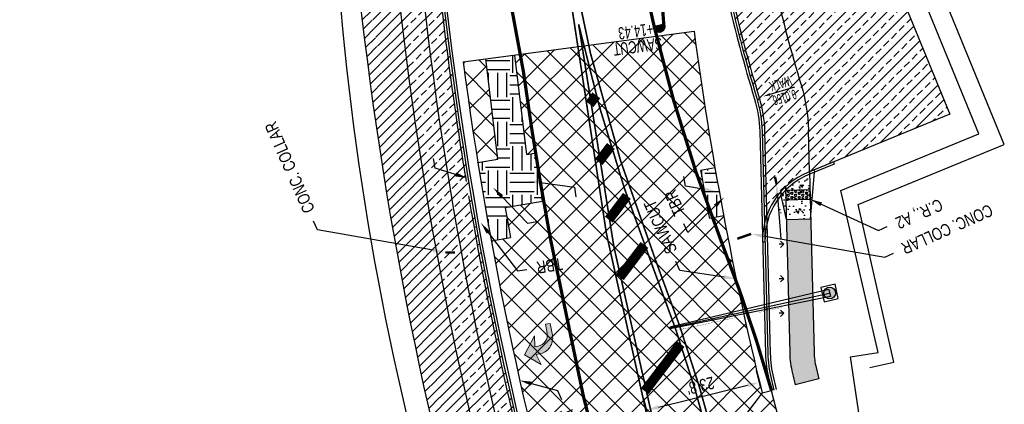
# Model space of a CAD drawing. Header units: feet. Extents: x 161194 to 165526, y 286511 to 289383.
# Tile 15 of 34: x 161655 to 161857, y 288722 to 288801. Entities that reach past the tile are written whole.
import ezdxf
from ezdxf import colors
from ezdxf.entities.mleader import LeaderData, LeaderLine
from ezdxf.math import Vec2, Vec3

# ---------------------------------------------------------------- set-up
doc = ezdxf.new("R2010")
doc.units = ezdxf.units.FT
doc.header["$MEASUREMENT"] = 0
doc.linetypes.add('constlimit', pattern=[0])
doc.linetypes.add('dotted3_WD4', pattern=[12, 3, -9])
doc.layers.add('DR_P_Storm_Sewer', color=1, linetype='Continuous', true_color=0xff0000)
for name, color, linetype in [('DR_P_Text', 1, 'Continuous'), ('DR_P_Underdrain', 1, 'Continuous'), ('PM_P_Cells', 7, 'Continuous'), ('PM_P_Edge_Line', 7, 'Continuous'), ('PM_X_Cells', 251, 'Continuous'), ('PV_P_Curb', 6, 'Continuous'), ('PV_P_Drive', 1, 'Continuous'), ('PV_P_EOP', 7, 'Continuous'), ('PV_P_Walk', 4, 'Continuous'), ('RD_P_Text', 1, 'Continuous'), ('RW_P_Const_Limits', 30, 'constlimit'), ('RW_P_Esmt_TMP', 8, 'esmtmppr'), ('SC_Shading1', 247, 'Continuous'), ('SC_Shading1_Resurfacing', 247, 'Continuous'), ('SC_Shading2', 255, 'Continuous'), ('SG_P_Foundation', 61, 'Continuous'), ('SG_P_Mast_Arm', 4, 'Continuous'), ('SN_P_Signs', 1, 'Continuous')]:
    doc.layers.add(name, color=color, linetype=linetype)
doc.styles.add('Slanted', font='font31.shx', dxfattribs={"height": 0.1})
doc.styles.add('Slanted-Normal', font='font31.shx', dxfattribs={"height": 0.1})
doc.styles.get("Standard").update_dxf_attribs({"font": 'font31.shx'})
doc.linetypes.add('esmtmppr', pattern='A,1.95,-0.05,["TMP",Slanted,S=1,R=0,X=0,Y=-0.06],-0.35,1.95', length=4.3)
doc.dimstyles.new('COEC', dxfattribs={"dimscale": 13.9, "dimtxt": 0.18, "dimasz": 0.18, "dimexe": 0.18, "dimexo": 0.0625, "dimgap": 0.09, "dimtad": 1, "dimzin": 0, "dimdsep": 46, "dimtxsty": 'Standard', "dimcen": 0.09, "dimclrd": 256, "dimclre": 256, "dimclrt": 256, "dimaunit": 1, "dimadec": 4, "dimazin": 0, "dimtfac": 1, "dimtofl": 0, "dimtmove": 0, "dimatfit": 3, "dimfxl": 1, "dimtolj": 1, "dimtzin": 0, "dimlwd": -1, "dimlwe": -1, "dimarcsym": 0})

# ---------------------------------------------------------------- blocks, each defined once
blk = doc.blocks.new('PMRT')
at = {"layer": 'PM_X_Cells', "color": 7, "linetype": 'Continuous', "lineweight": 0, "flags": 128}
blk.add_lwpolyline([(-5.52, 3.33, -0.418865), (-2.24, 0), (-2.24, 0), (-2.24, -0.67), (0, 0), (-2.56, -3), (-6.08, -0.33), (-3.84, -0.67), (-3.84, 0.04, 0.414214), (-6.14, 2.33), (-8, 2.33), (-8, 3.33), (-5.52, 3.33)], format="xyb", close=True, dxfattribs=at)
blk = doc.blocks.new('*D1289')
at = {"layer": 'Defpoints', "color": 0, "transparency": 16777216}
for p in [(161806.86, 288726.55), (161807.39, 288724.41), (161784.24, 288718.73)]:
    blk.add_point(p, dxfattribs=at)
at = {"layer": 'DR_P_Text', "transparency": 16777216}
for p, q in [((161807.15, 288725.38), (161806.26, 288728.98)), ((161786.14, 288721.47), (161804.43, 288725.96)), ((161784, 288719.7), (161783.12, 288723.31))]:
    blk.add_line(p, q, dxfattribs=at)
for points in [[(161804.33, 288726.36), (161804.53, 288725.55), (161806.86, 288726.55)], [(161786.04, 288721.88), (161786.24, 288721.07), (161783.71, 288720.88)]]:
    blk.add_solid(points, dxfattribs=at)
at = {"layer": 'DR_P_Text', "transparency": 16777216, "insert": (161794.75, 288725.9), "char_height": 2.5, "attachment_point": 5, "rotation": 193.7738}
blk.add_mtext("\\A1;{\\W0.8;23.8'}", dxfattribs=at)

msp = doc.modelspace()

# ---------------------------------------------------------------- hatches: boundary and pattern name
at = {"layer": 'PM_P_Cells'}
h = msp.add_hatch(color=256, dxfattribs=at)
h.dxf.hatch_style = 1
h.paths.add_polyline_path([(161762.056, 288730.186), (161761.002, 288732.272), (161761.659, 288732.39), (161761.659, 288732.391, 0.4188654), (161764.358, 288736.211), (161763.918, 288738.65), (161762.934, 288738.473), (161763.264, 288736.639, -0.4142136), (161761.411, 288733.972), (161760.719, 288733.847), (161760.65, 288736.111), (161758.649, 288732.174)])
at = {"layer": 'PM_P_Edge_Line'}
h = msp.add_hatch(color=256, dxfattribs=at)
h.dxf.hatch_style = 1
edge = h.paths.add_edge_path()
edge.add_line((161787.231, 288799.786), (161785.286, 288799.321))
edge.add_arc((161786.259, 288799.554), 1, 193.45401, 373.45401)
at = {"layer": 'SC_Shading1'}
h = msp.add_hatch(dxfattribs=at)
h.set_pattern_fill('ANSI33', color=256, scale=12)
edge = h.paths.add_edge_path()
edge.add_line((161805.268, 288843.394), (161817.959, 288849.744))
edge.add_line((161817.959, 288849.744), (161823.786, 288835.536))
edge.add_line((161823.786, 288835.536), (161845.919, 288781.566))
edge.add_line((161845.919, 288781.566), (161831.578, 288775.685))
edge.add_line((161831.578, 288775.685), (161816.783, 288769.618))
edge.add_arc((161822.475, 288755.74), 15, 112.29844, 166.63478)
edge.add_line((161807.881, 288759.207), (161807.398, 288778.051))
edge.add_arc((161781.906, 288777.397), 25.5, 1.46989, 16.86649)
edge.add_arc((162112.065, 288877.496), 319.5, 189.02353, 196.86649, ccw=False)
edge.add_arc((161597.513, 288795.783), 201.5, 9.02353, 14.67928)
edge.add_arc((161800.793, 288852.337), 10, 213.31298, 296.58424)
h = msp.add_hatch(dxfattribs=at)
h.set_pattern_fill('ANSI33', color=256, scale=12)
edge = h.paths.add_edge_path()
edge.add_line((161735.663, 288827.946), (161739.255, 288833.259))
edge.add_arc((162479.841, 288889.253), 742.7, 184.323835, 195.791262)
edge.add_line((161765.171, 288687.14), (161759.971, 288690.893))
edge.add_line((161759.971, 288690.893), (161755.15, 288689.565))
edge.add_arc((162479.841, 288889.253), 751.7, 184.709565, 195.405533, ccw=False)
edge.add_line((161730.679, 288827.535), (161735.663, 288827.946))
h = msp.add_hatch(dxfattribs=at)
h.set_pattern_fill('ANSI31', color=256, scale=12)
edge = h.paths.add_edge_path()
edge.add_arc((162479.841, 288889.253), 759.7, 184.597465, 184.709565, ccw=False)
edge.add_line((161722.586, 288828.36), (161724.069, 288826.991))
edge.add_line((161724.069, 288826.991), (161730.679, 288827.535))
edge.add_arc((162479.841, 288889.253), 751.7, 184.709565, 195.405533)
edge.add_line((161755.15, 288689.565), (161747.94, 288685.625))
edge.add_arc((162479.841, 288889.253), 759.7, 184.709565, 195.547528, ccw=False)
h = msp.add_hatch(dxfattribs=at)
h.set_pattern_fill('EARTH', color=256, scale=20, angle=90)
edge = h.paths.add_edge_path()
edge.add_line((161749.041, 288771.664), (161753.177, 288772.33))
edge.add_line((161753.177, 288772.33), (161750.668, 288792.89))
edge.add_line((161750.668, 288792.89), (161756.617, 288793.676))
edge.add_line((161756.617, 288793.676), (161759.105, 288773.284))
edge.add_line((161759.105, 288773.284), (161761.081, 288773.602))
edge.add_line((161761.081, 288773.602), (161762.293, 288763.668))
edge.add_line((161762.293, 288763.668), (161754.665, 288762.333))
edge.add_arc((162479.841, 288889.253), 736.2, 189.927357, 190.405261)
edge.add_line((161755.748, 288756.289), (161751.814, 288755.566))
edge.add_arc((162479.841, 288889.253), 740.2, 189.140795, 190.405261, ccw=False)
h = msp.add_hatch(dxfattribs=at)
h.set_pattern_fill('EARTH', color=256, scale=20, angle=90)
edge = h.paths.add_edge_path()
edge.add_arc((162479.841, 288889.253), 695.367, 189.875276, 190.699248, ccw=False)
edge.add_line((161794.778, 288769.995), (161797.73, 288770.531))
edge.add_arc((162479.841, 288889.253), 692.367, 189.873491, 190.701033)
edge.add_line((161799.515, 288760.692), (161796.564, 288760.156))
h = msp.add_hatch(dxfattribs=at)
h.set_pattern_fill('AR-CONC', color=256, scale=0.5, angle=90)
h.set_pattern_definition([(140, (350.765, -146.209), (0.313760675, 3.586300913), [0.375, -4.125]), (85, (350.765, -146.209), (-3.76096067, -0.69375667), [0.3, -3.3]), (190.4514445, (350.791, -145.91), (-3.447199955, 2.892544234), [0.31870096, -3.50571056]), (136.1842, (349.765, -146.209), (0.827596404, 5.336206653), [0.5625, -6.1875]), (186.6356355, (349.834, -145.7643), (-4.870593, 4.67330973), [0.47805171, -5.2585688]), (81.184164, (349.765, -146.209), (-4.870593, 4.673309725), [0.45, -4.950000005]), (111, (350.015, -145.709), (2.013094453, 2.98453526), [0.375, -4.125]), (56, (350.015, -145.709), (-3.625750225, 1.21657666), [0.3, -3.3]), (161.4514447, (350.1827, -145.4603), (-1.612655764, 4.201111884), [0.31870095, -3.50571056]), (127.5, (350.7649, -146.209), (-1.664469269, 0.0607992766), [0, -3.26, 0, -3.35, 0, -3.3125]), (97.5, (350.765, -146.209), (-1.972058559, 1.315347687), [0, -1.91, 0, -3.185, 0, -1.2625]), (57.5, (350.7649, -147.324), (0.1127743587, 2.669112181), [0, -1.25, 0, -3.9, 0, -5.175]), (47.5, (350.765, -147.824), (-0.500524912, 2.915930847), [0, -1.625, 0, -2.59, 0, -3.675])])
edge = h.paths.add_edge_path()
edge.add_line((161818.117, 288769.624), (161817.361, 288760.11))
edge.add_line((161817.361, 288760.11), (161812.363, 288759.982))
edge.add_line((161812.363, 288759.982), (161811.236, 288764.901))
edge.add_arc((161822.475, 288755.74), 14.5, 112.29844, 140.81264, ccw=False)
edge.add_line((161816.973, 288769.155), (161818.117, 288769.624))
h = msp.add_hatch(dxfattribs=at)
h.set_pattern_fill('HEX', color=256, scale=2)
h.set_pattern_definition([(0, (5.40714, 2.80955), (0, 0.4330127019), [0.25, -0.5]), (120, (5.40714, 2.80955), (-0.375, -0.21650635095), [0.25, -0.5]), (60, (5.65714, 2.80955), (-0.375, 0.21650635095), [0.25, -0.5])])
h.paths.add_polyline_path([(161812.209, 288765.98), (161817.207, 288766.108), (161817.259, 288764.108), (161812.26, 288763.98)])
h = msp.add_hatch(dxfattribs=at)
h.set_pattern_fill('GRASS', color=256, scale=5, angle=90)
h.set_pattern_definition([(180, (513.7197, -119.4646), (-3.535533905, -3.535533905), [0.9375, -6.133567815]), (135, (513.7197, -119.4646), (-3.535533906, -3.535533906), [0.9375, -4.0625]), (225, (513.7197, -119.4646), (3.535533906, -3.535533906), [0.9375, -4.0625])])
edge = h.paths.add_edge_path()
edge.add_line((161808.081, 288753.397), (161807.98, 288755.368))
edge.add_arc((161822.475, 288755.74), 14.5, 144.72891, 181.46989, ccw=False)
edge.add_line((161810.637, 288764.113), (161810.685, 288764.118))
edge.add_line((161810.685, 288764.118), (161812.442, 288756.093))
edge.add_line((161812.442, 288756.093), (161812.473, 288755.673))
edge.add_line((161812.473, 288755.673), (161813.066, 288732.582))
edge.add_line((161813.066, 288732.582), (161812.83, 288732.236))
edge.add_line((161812.83, 288732.236), (161808.081, 288753.397))
at = {"layer": 'SC_Shading1_Resurfacing'}
h = msp.add_hatch(dxfattribs=at)
h.set_pattern_fill('ANSI37', color=256, scale=30)
edge = h.paths.add_edge_path()
edge.add_line((161799.515, 288760.692), (161796.564, 288760.156))
edge.add_arc((162479.841, 288889.253), 695.367, 189.875276, 190.699248, ccw=False)
edge.add_line((161794.778, 288769.995), (161797.73, 288770.531))
edge.add_arc((162479.841, 288889.253), 692.367, 187.528284, 189.873491, ccw=False)
edge.add_line((161793.443, 288798.543), (161756.617, 288793.676))
edge.add_line((161756.617, 288793.676), (161759.105, 288773.284))
edge.add_line((161759.105, 288773.284), (161761.081, 288773.602))
edge.add_line((161761.081, 288773.602), (161762.293, 288763.668))
edge.add_line((161762.293, 288763.668), (161754.665, 288762.333))
edge.add_arc((162479.841, 288889.253), 736.2, 189.927357, 190.405261)
edge.add_line((161755.748, 288756.289), (161751.814, 288755.566))
edge.add_arc((162479.841, 288889.253), 740.2, 190.405261, 196.68363)
edge.add_line((161770.801, 288676.752), (161768.966, 288676.201))
edge.add_line((161768.966, 288676.201), (161771.043, 288669.138))
edge.add_line((161771.043, 288669.138), (161775.804, 288654.208))
edge.add_line((161775.804, 288654.208), (161824.174, 288670.356))
edge.add_line((161824.174, 288670.356), (161827.772, 288673.829))
edge.add_line((161827.772, 288673.829), (161826.325, 288675.402))
edge.add_arc((161852.086, 288697.962), 34.243, 215.64882, 221.20921, ccw=False)
edge.add_arc((161842.963, 288691.066), 22.813, 202.00415, 214.92937, ccw=False)
edge.add_arc((161896.589, 288713.835), 81.069, 199.52563, 202.7236, ccw=False)
edge.add_arc((161852.966, 288698.365), 34.784, 196.27749, 199.52563, ccw=False)
edge.add_line((161819.576, 288688.615), (161818.837, 288691.148))
edge.add_line((161818.837, 288691.148), (161810.974, 288718.307))
edge.add_line((161810.974, 288718.307), (161809.299, 288724.877))
edge.add_line((161809.299, 288724.877), (161807.385, 288724.408))
edge.add_arc((162479.841, 288889.253), 692.367, 190.701033, 193.77382, ccw=False)
h = msp.add_hatch(dxfattribs=at)
h.set_pattern_fill('ANSI37', color=256, scale=30)
h.paths.add_polyline_path([(161750.668, 288792.89), (161746.022, 288792.276, 0.007036), (161749.041, 288771.664), (161753.177, 288772.33)])
at = {"layer": 'SC_Shading2'}
h = msp.add_hatch(color=256, dxfattribs=at)
h.dxf.hatch_style = 1
edge = h.paths.add_edge_path()
edge.add_arc((161833.059, 288733.095), 20, 181.46989, 193.5737, ccw=False)
edge.add_line((161813.066, 288732.582), (161812.363, 288759.982))
edge.add_line((161812.363, 288759.982), (161817.361, 288760.11))
edge.add_line((161817.361, 288760.11), (161818.064, 288732.71))
edge.add_arc((161833.059, 288733.095), 15, 181.46989, 193.5737)
edge.add_line((161818.478, 288729.574), (161819.04, 288727.265))
edge.add_line((161819.04, 288727.265), (161814.184, 288726.075))
edge.add_line((161814.184, 288726.075), (161813.618, 288728.401))
at = {"layer": 'SG_P_Foundation'}
h = msp.add_hatch(color=256, dxfattribs=at)
h.dxf.hatch_style = 1
edge = h.paths.add_edge_path()
edge.add_arc((161821.254, 288744.871), 1.2, 12.43103, 372.43103)

# ---------------------------------------------------------------- linework, layer by layer
at = {"layer": 'DR_P_Storm_Sewer', "const_width": 0.5, "flags": 128}
for points in [[(161810.357, 288767.215), (161810.055, 288768.684)], [(161802.303, 288756.003), (161805.134, 288756.995)], [(161744.362, 288753.164), (161742.363, 288753.205)]]:
    msp.add_lwpolyline(points, dxfattribs=at)
at = {"layer": 'DR_P_Text', "linetype": 'ByBlock', "lineweight": -2}
for points in [[(161809.043, 288785.625), (161814.102, 288787.159)], [(161810.55, 288764.722), (161811.23, 288755.937)]]:
    msp.add_lwpolyline(points, dxfattribs=at)
at = {"layer": 'DR_P_Text'}
for points in [[(161809.115, 288785.385), (161807.607, 288785.189), (161808.97, 288785.864)], [(161810.135, 288764.69), (161810.357, 288767.215), (161810.966, 288764.754)]]:
    msp.add_solid(points, dxfattribs=at)
at = {"layer": 'DR_P_Underdrain', "linetype": 'Continuous', "flags": 128}
msp.add_lwpolyline([(161791.311, 288852.759, -0.0321244), (161797.013, 288827.464, 0.0342347), (161806.788, 288784.941, -0.0672816), (161807.897, 288778.064), (161809.067, 288732.479, 0.052862), (161809.73, 288727.462, 0.0008732), (161810.299, 288725.122)], format="xyb", dxfattribs=at)
at = {"layer": 'DR_P_Underdrain', "flags": 128}
for points in [[(161740.659, 288812.078, 0.009556), (161744.148, 288783.887, 0.0095053)], [(161744.148, 288783.887, 0.0054984), (161746.644, 288767.734, 0.0054984)], [(161747.14, 288764.775, 0.030735), (161767.927, 288675.89)]]:
    msp.add_lwpolyline(points, format="xyb", dxfattribs=at)
at = {"layer": 'PM_P_Edge_Line', "flags": 128}
for points, const_width in [([(161787.231, 288799.786), (161786.824, 288804.94, 0.0219876), (161784.671, 288822.389, -0.002317), (161784.174, 288825.425, 0.0805159), (161765.255, 288882.868, 0.0497848), (161741.365, 288919.463)], 0.666), ([(161763.93, 288756.041, 0.0341711), (161788.746, 288659.771, 0.0268101)], 0.667)]:
    msp.add_lwpolyline(points, format="xyb", dxfattribs=dict(at, const_width=const_width))
at = {"layer": 'PM_P_Edge_Line', "linetype": 'Continuous', "const_width": 0.667, "flags": 128}
msp.add_lwpolyline([(161738.249, 288916.954, -0.0497848), (161761.704, 288881.025, -0.0805159), (161780.224, 288824.798, 0.019334), (161785.286, 288799.321)], format="xyb", dxfattribs=at)
at = {"layer": 'PM_P_Edge_Line', "linetype": 'dotted3_WD4', "ltscale": 0.01, "flags": 128}
for points, const_width in [([(161737.517, 288854.795), (161744.909, 288837.96, -0.0694099), (161758.424, 288790.096, 0.0118451), (161763.93, 288756.041)], 0.666), ([(161785.286, 288799.321, 0.034316), (161799.05, 288755.359, -0.0233856), (161809.328, 288724.884)], 0.667)]:
    msp.add_lwpolyline(points, format="xyb", dxfattribs=dict(at, const_width=const_width))
at = {"layer": 'PM_P_Edge_Line', "color": 2, "linetype": 'Continuous', "const_width": 0.333, "flags": 128}
for points in [[(161767.428, 288816.463, 0.0492268), (161786.008, 288750.27, -0.029748), (161798.071, 288712.938, 0.0034932), (161800.601, 288703.429, -0.0806606), (161804.504, 288666.772), (161804.437, 288665.552)], [(161769.73, 288799.987, 0.0373593), (161785.076, 288749.906, -0.029748), (161797.103, 288712.687, 0.0034932), (161799.637, 288703.165, -0.0806606), (161803.506, 288666.827), (161803.428, 288665.418)]]:
    msp.add_lwpolyline(points, format="xyb", dxfattribs=at)
at = {"layer": 'PM_P_Edge_Line', "color": 2, "const_width": 0.333, "flags": 128}
for points in [[(161768.115, 288804.962, 0.0507229), (161799.66, 288663.395, 0.0433524)], [(161769.73, 288799.987, 0.0484549), (161800.186, 288664.988)]]:
    msp.add_lwpolyline(points, format="xyb", dxfattribs=at)
at = {"layer": 'PM_P_Edge_Line', "const_width": 0.666, "flags": 128}
msp.add_lwpolyline([(161787.231, 288799.786), (161785.286, 288799.321, 1)], format="xyb", close=True, dxfattribs=at)
at = {"layer": 'PM_P_Edge_Line', "color": 2, "const_width": 2, "flags": 128}
for points in [[(161773.36, 288785.411), (161771.983, 288783.601)], [(161776.355, 288775.03), (161773.854, 288771.745)], [(161779.647, 288764.806), (161775.925, 288759.916)], [(161783.234, 288754.733), (161778.196, 288748.114)], [(161790.673, 288734.431), (161783.304, 288724.749)]]:
    msp.add_lwpolyline(points, dxfattribs=at)
at = {"layer": 'PV_P_Curb', "flags": 128}
for points in [[(161796.442, 289073.837), (161796.415, 289073.095, -0.0992205), (161794.547, 289065.257), (161761.291, 288993.066, 0.1641951), (161754.546, 288929.791, 0.0952833), (161761.986, 288912.638, -0.0301116), (161776.349, 288888.628, -0.0805159), (161796.519, 288827.386, 0.0342347), (161806.309, 288784.796, -0.0672816), (161807.398, 288778.051), (161808.567, 288732.466, 0.052862), (161809.244, 288727.344, 0.0008732), (161809.813, 288725.003)], [(161738.034, 288844.339, -0.0227303), (161739.099, 288835.36, 0.0546934), (161768.406, 288676.034, 0.0546934)]]:
    msp.add_lwpolyline(points, format="xyb", dxfattribs=at)
msp.add_lwpolyline([(161809.813, 288725.003), (161809.328, 288724.884)], dxfattribs=at)
at = {"layer": 'PV_P_Drive', "elevation": 959.516, "flags": 128}
msp.add_lwpolyline([(161817.769, 288850.208), (161845.919, 288781.566)], dxfattribs=at)
at = {"layer": 'PV_P_Drive', "linetype": 'Continuous', "flags": 128}
msp.add_lwpolyline([(161803.244, 288842.642, -0.0166158), (161805.902, 288828.876, 0.0342347), (161815.4, 288787.552, -0.0672816), (161816.895, 288778.295)], format="xyb", dxfattribs=at)
at = {"layer": 'PV_P_Drive', "flags": 128}
for points in [[(161722.586, 288828.36, 0.0478151), (161747.94, 288685.625)], [(161730.679, 288827.535, 0.0467039), (161755.15, 288689.565)], [(161735.663, 288827.946, 0.0467039), (161759.971, 288690.893)], [(161822.214, 288771.305), (161816.973, 288769.155, 0.3113287), (161807.98, 288755.368)]]:
    msp.add_lwpolyline(points, format="xyb", dxfattribs=at)
for points in [[(161845.919, 288781.566), (161816.783, 288769.618)], [(161817.114, 288769.753), (161816.895, 288778.295)], [(161822.024, 288771.767), (161822.214, 288771.305)], [(161807.48, 288755.355), (161807.98, 288755.368)]]:
    msp.add_lwpolyline(points, dxfattribs=at)
at = {"layer": 'PV_P_Drive'}
msp.add_arc((161822.475, 288755.74), 15, 112.29844, 181.46989, dxfattribs=at)
at = {"layer": 'PV_P_EOP', "linetype": 'Continuous', "flags": 128}
msp.add_lwpolyline([(161761.573, 288912.356, -0.0301116), (161775.905, 288888.397, -0.0805159), (161796.026, 288827.308, 0.0342347), (161805.831, 288784.651)], format="xyb", dxfattribs=at)
at = {"layer": 'PV_P_EOP', "flags": 128}
for points in [[(161738.528, 288844.42, -0.0227303), (161739.598, 288835.396, 0.0546934), (161768.885, 288676.178, 0.0546934)], [(161793.443, 288798.543, 0.027258), (161807.385, 288724.408)], [(161746.022, 288792.276, 0.039969), (161770.801, 288676.752)], [(161805.831, 288784.651, -0.0672816), (161806.898, 288778.039), (161808.068, 288732.453, 0.052862), (161808.758, 288727.227, 0.0008732), (161809.328, 288724.884)], [(161794.778, 288769.995, 0.0035953), (161796.564, 288760.156)], [(161754.665, 288762.333, 0.0020853), (161755.748, 288756.289)]]:
    msp.add_lwpolyline(points, format="xyb", dxfattribs=at)
for points in [[(161746.022, 288792.276), (161793.443, 288798.543)], [(161753.177, 288772.33), (161750.668, 288792.89)], [(161759.105, 288773.284), (161756.617, 288793.676)], [(161759.105, 288773.284), (161761.081, 288773.602)], [(161762.293, 288763.668), (161761.081, 288773.602)], [(161749.041, 288771.664), (161753.177, 288772.33)], [(161762.293, 288763.668), (161754.665, 288762.333)], [(161751.814, 288755.566), (161755.748, 288756.289)], [(161807.385, 288724.408), (161809.328, 288724.884)]]:
    msp.add_lwpolyline(points, dxfattribs=at)
at = {"layer": 'PV_P_EOP', "elevation": 958.997, "flags": 128}
for points in [[(161797.73, 288770.531), (161794.778, 288769.995)], [(161799.515, 288760.692), (161796.564, 288760.156)]]:
    msp.add_lwpolyline(points, dxfattribs=at)
at = {"layer": 'PV_P_Walk', "flags": 128}
for points in [[(161817.114, 288769.753), (161818.064, 288732.71, 0.052862), (161818.478, 288729.574, 0.00089), (161819.04, 288727.265)], [(161812.191, 288766.66), (161813.066, 288732.582, 0.052862), (161813.618, 288728.401, 0.0008899), (161814.184, 288726.075)]]:
    msp.add_lwpolyline(points, format="xyb", dxfattribs=at)
for points in [[(161817.361, 288760.11), (161818.117, 288769.624)], [(161818.104, 288770.159), (161818.117, 288769.624)], [(161811.217, 288765.652), (161811.236, 288764.901)], [(161811.236, 288764.901), (161812.363, 288759.982)], [(161812.209, 288765.98), (161817.207, 288766.108)], [(161812.26, 288763.98), (161817.259, 288764.108)], [(161812.363, 288759.982), (161817.361, 288760.11)], [(161819.04, 288727.265), (161814.184, 288726.075)]]:
    msp.add_lwpolyline(points, dxfattribs=at)
at = {"layer": 'RD_P_Text', "flags": 128}
msp.add_lwpolyline([(161807.385, 288724.408), (161803.973, 288719.878)], dxfattribs=at)
at = {"layer": 'RW_P_Const_Limits', "flags": 128}
msp.add_lwpolyline([(161416.649, 288757.625), (161417.692, 288787.613), (161438.353, 288786.894), (161438.597, 288793.824), (161446.085, 288807.541), (161447.388, 288844.569), (161585.456, 288839.788), (161585.663, 288845.777), (161587.704, 288903.75), (161669.457, 288900.872), (161669.384, 288898.815), (161688.734, 288898.137), (161685.569, 288808.248), (161720.582, 288807.015, 0.0552722), (161745.006, 288681.277), (161753.82, 288662.155), (161751.126, 288660.338), (161757.762, 288642.471), (161761.441, 288639.131), (161774.363, 288644.701), (161822.733, 288660.849), (161845.125, 288674.242), (161830.436, 288698.803), (161825.55, 288731.764), (161831.214, 288732.697), (161823.573, 288765.917), (161851.896, 288777.533), (161816.419, 288864.041), (161812.238, 288917.641), (161814.579, 288982.54), (161806.568, 288982.605), (161807.408, 289005.761), (161812.345, 289005.583), (161814.16, 289045.178), (161814.836, 289045.123), (161816.214, 289083.321), (161806.22, 289083.673), (161806.872, 289101.744), (161778.989, 289102.751), (161789.015, 289368.868), (161761.035, 289369.922), (161751.592, 289119.299), (161715.493, 289120.603), (161714.322, 289088.179), (161651.882, 289090.367), (161653.661, 289139.631), (161642.668, 289140.028), (161640.891, 289090.753), (161588.189, 289092.61), (161467.892, 289114.296), (161469.986, 289173.751), (161430.345, 289180.981), (161362.258, 289183.379), (161360.835, 289142.952), (161368.291, 289143.012), (161366.45, 289100.352), (161359.338, 289100.462), (161358.222, 289068.759), (161358.243, 289068.759), (161367.762, 289068.028), (161367.714, 289065.786), (161366.714, 289065.819), (161366.541, 289057.82), (161367.541, 289057.787), (161367.467, 289054.365), (161361.472, 289054.326), (161361.038, 289042.388), (161333.95, 289042.97), (161327.301, 289043.113), (161326.711, 289026.356), (161339.035, 289026.245), (161355.407, 289017.22), (161354.452, 288990.117), (161351.725, 288990.141), (161298.489, 288990.624), (161298.615, 289004.623), (161237.811, 289005.174), (161230.821, 289001.237), (161230.533, 288969.523), (161230.404, 288955.239), (161243.196, 288955.123, -0.2289955), (161318.87, 288917.698, 0.0951977), (161353.775, 288887.102), (161364.61, 288880.755), (161363.354, 288845.073), (161357.352, 288845.128), (161356.613, 288824.134), (161362.615, 288824.079), (161361.817, 288801.428, 0.1111316), (161356.135, 288779.767), (161355.783, 288769.773), (161360.697, 288769.6), (161360.345, 288759.606), (161416.649, 288757.624)], format="xyb", dxfattribs=at)
at = {"layer": 'RW_P_Esmt_TMP', "ltscale": 0.9, "flags": 128}
msp.add_lwpolyline([(161829.54, 288729.596), (161834.417, 288730.7), (161827.097, 288763.039), (161857.115, 288775.349), (161820.358, 288864.978), (161814.871, 288935.321), (161816.576, 288982.524), (161806.572, 288982.605)], dxfattribs=at)
at = {"layer": 'SC_Shading1_Resurfacing', "flags": 128}
msp.add_lwpolyline([(161809.289, 288724.918), (161810.974, 288718.307), (161818.837, 288691.148), (161819.576, 288688.615), (161820.182, 288686.739, 0.0139547), (161821.813, 288682.519, 0.0564568), (161824.26, 288678.004, 0.0242665), (161826.325, 288675.402, 0.0121248), (161827.772, 288673.829), (161824.174, 288670.356), (161775.804, 288654.208), (161771.043, 288669.138), (161768.966, 288676.201), (161768.966, 288676.202), (161770.801, 288676.752)], format="xyb", dxfattribs=at)
at = {"layer": 'SG_P_Foundation', "linetype": 'Continuous', "flags": 128}
msp.add_lwpolyline([(161820.112, 288743.083), (161823.042, 288743.729), (161822.396, 288746.659), (161819.466, 288746.013), (161820.112, 288743.083)], close=True, dxfattribs=at)
at = {"layer": 'SG_P_Foundation', "linetype": 'Continuous'}
msp.add_circle((161821.254, 288744.871), 1.2, dxfattribs=at)
at = {"layer": 'SG_P_Mast_Arm', "flags": 128}
for points in [[(161821.094, 288745.604), (161788.449, 288737.886)], [(161788.484, 288737.723), (161821.254, 288744.871)], [(161821.414, 288744.138), (161788.52, 288737.561)], [(161821.077, 288745.6), (161821.431, 288744.142)], [(161788.449, 288737.886), (161788.52, 288737.561)]]:
    msp.add_lwpolyline(points, dxfattribs=at)
at = {"layer": 'SN_P_Signs', "const_width": 0.042, "flags": 128}
for points in [[(161809.899, 288742.394), (161810.069, 288741.613)], [(161800.128, 288740.263), (161800.299, 288739.481)], [(161806.747, 288740.888), (161811.632, 288741.954)], [(161808.14, 288742.011), (161808.31, 288741.229)], [(161789.649, 288737.159), (161801.862, 288739.822)], [(161791.042, 288738.281), (161791.212, 288737.5)], [(161794.071, 288738.942), (161794.241, 288738.16)], [(161797.099, 288739.602), (161797.27, 288738.821)]]:
    msp.add_lwpolyline(points, dxfattribs=at)

# ---------------------------------------------------------------- block references
at = {"layer": 'PM_P_Cells', "rotation": 280.2091636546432}
msp.add_blockref('PMRT', (161762.056, 288730.186), dxfattribs=at)

# ---------------------------------------------------------------- texts
at = {"layer": 'DR_P_Text', "attachment_point": 5}
for s, insert, char_height, rotation in [('{\\W0.7;+14.43}', (161781.47, 288798.544), 2.5, 187.52828), ('{\\W0.7;SAWCUT}', (161781.881, 288795.431), 2.5, 187.52828), ('{\\W0.6;WALK}', (161811.175, 288787.792), 2, 196.86649), ('{\\W0.6;0.0156}', (161812.02, 288785.006), 2, 196.86649)]:
    msp.add_mtext_dynamic_manual_height_columns(s, width=7.85167, gutter_width=10, heights=[0], dxfattribs=dict(at, insert=insert, char_height=char_height, rotation=rotation))

# ---------------------------------------------------------------- dimensions: what is measured, and where the dimension line sits
at = {"layer": 'DR_P_Text'}
dim = msp.add_aligned_dim(p1=(161784.237, 288718.734), p2=(161807.385, 288724.408), distance=2.207, text="{\\W0.8;23.8'}", dimstyle='COEC', override={"dimscale": 20, "dimtxt": 0.125, "dimasz": 0.125, "dimexe": 0.125, "dimexo": 0.05, "dimgap": 0.05}, dxfattribs=at)
dim.commit()
dim.dimension.update_dxf_attribs({"geometry": '*D1289', "text_midpoint": (161794.75, 288725.9)})

# ---------------------------------------------------------------- leaders
ml = msp.add_multileader_mtext('Standard', dxfattribs=at)
ml.set_content('{\\W0.8;CONC. COLLAR}', color=256, style='Slanted-Normal')
ml.set_leader_properties()
ml.build(insert=Vec2(0, 0))
ml.multileader.update_dxf_attribs({"dogleg_length": 0.1, "arrow_head_size": 2.5, "scale": 20})
ctx = ml.context
ctx.base_point, ctx.scale, ctx.char_height, ctx.arrow_head_size, ctx.plane_origin, ctx.plane_x_axis, ctx.plane_y_axis = Vec3(161715.323, 288759.631), 20, 2.5, 2.5, Vec3(161670.591, 288798.796), Vec3(-0.4074319, 0.9132356), Vec3(-0.9132356, -0.4074319)
notes = []
notes.append((ctx, [(1, (1, 1, 0), (161716.138, 288757.804), (-0.4074319, 0.9132356), 2, [(0, [(161742.363, 288753.205)], 0, [])])]))
ctx.mtext.insert, ctx.mtext.text_direction, ctx.mtext.rotation, ctx.mtext.flow_direction = Vec3(161713.367, 288760.948), Vec3(-0.4074319, 0.9132356), 1.9904365, 5
ml = msp.add_multileader_mtext('Standard', dxfattribs=at)
ml.set_content('{\\W0.8; }', color=256, style='Slanted-Normal')
ml.set_leader_properties()
ml.build(insert=Vec2(0, 0))
ml.multileader.update_dxf_attribs({"dogleg_length": 0.1, "arrow_head_size": 2.5, "scale": 20})
ctx = ml.context
ctx.base_point, ctx.scale, ctx.char_height, ctx.arrow_head_size, ctx.plane_origin, ctx.plane_x_axis, ctx.plane_y_axis = Vec3(161739.933, 288772.479), 20, 2.5, 2.5, Vec3(161675.877, 288823.42), Vec3(-0.1588611, 0.9873009), Vec3(-0.9873009, -0.1588611)
notes.append((ctx, [(1, (1, 1, 0), (161740.251, 288770.505), (-0.1588611, 0.9873009), 2, [(0, [(161746.875, 288768.446)], 0, [])])]))
ctx.mtext.insert, ctx.mtext.text_direction, ctx.mtext.rotation, ctx.mtext.flow_direction = Vec3(161738.381, 288774.255), Vec3(-0.1588611, 0.9873009), 1.7303333, 5
ml = msp.add_multileader_mtext('Standard', dxfattribs=at)
ml.set_content('{\\W0.8; }', color=256, style='Slanted-Normal')
ml.set_leader_properties()
ml.build(insert=Vec2(0, 0))
ml.multileader.update_dxf_attribs({"dogleg_length": 0.1, "arrow_head_size": 2.5, "scale": 20})
ctx = ml.context
ctx.base_point, ctx.scale, ctx.char_height, ctx.arrow_head_size, ctx.plane_origin, ctx.plane_x_axis, ctx.plane_y_axis = Vec3(161791.353, 288768.779), 20, 2.5, 2.5, Vec3(161710.365, 288827.186), Vec3(-0.1588611, 0.9873009), Vec3(-0.9873009, -0.1588611)
notes.append((ctx, [(1, (1, 1, 0), (161791.671, 288766.805), (-0.1588611, 0.9873009), 2, [(0, [(161797.748, 288765.788)], 0, [])])]))
ctx.mtext.insert, ctx.mtext.text_direction, ctx.mtext.rotation, ctx.mtext.flow_direction = Vec3(161789.801, 288770.555), Vec3(-0.1588611, 0.9873009), 1.7303333, 5
ml = msp.add_multileader_mtext('Standard', dxfattribs=at)
ml.set_content('{\\W0.8; }', color=256, style='Slanted-Normal')
ml.set_leader_properties()
ml.build(insert=Vec2(0, 0))
ml.multileader.update_dxf_attribs({"dogleg_length": 0.1, "arrow_head_size": 2.5, "scale": 20})
ctx = ml.context
ctx.base_point, ctx.scale, ctx.char_height, ctx.arrow_head_size, ctx.plane_origin, ctx.plane_x_axis, ctx.plane_y_axis = Vec3(161761.195, 288759.507), 20, 2.5, 2.5, Vec3(161812.136, 288823.563), Vec3(0.9873009, 0.1588611), Vec3(-0.1588611, 0.9873009)
notes.append((ctx, [(1, (1, 1, 0), (161759.221, 288759.19), (0.9873009, 0.1588611), 2, [(0, [(161752.201, 288766.476)], 0, [])])]))
ctx.mtext.insert, ctx.mtext.text_direction, ctx.mtext.rotation, ctx.mtext.flow_direction = Vec3(161762.971, 288761.059), Vec3(0.9873009, 0.1588611), 0.159537, 5
ml = msp.add_multileader_mtext('Standard', dxfattribs=at)
ml.set_content('{\\W0.8; }', color=256, style='Slanted-Normal')
ml.set_leader_properties()
ml.build(insert=Vec2(0, 0))
ml.multileader.update_dxf_attribs({"dogleg_length": 0.1, "arrow_head_size": 2.5, "scale": 20})
ctx = ml.context
ctx.base_point, ctx.scale, ctx.char_height, ctx.arrow_head_size, ctx.plane_origin, ctx.plane_x_axis, ctx.plane_y_axis = Vec3(161770.036, 288759.257, 959.305), 20, 2.5, 2.5, Vec3(161688.416, 288822.814, 959.305), Vec3(-0.1588611, 0.9873009), Vec3(-0.9873009, -0.1588611)
ctx.text_align_type = 2
notes.append((ctx, [(0, (1, 1, 0), (161768.856, 288766.591, 959.305), (0.1588611, -0.9873009), 2, [(0, [(161759.413, 288767.84, 959.305)], 0, [])])]))
ctx.mtext.insert, ctx.mtext.text_direction, ctx.mtext.rotation, ctx.mtext.alignment, ctx.mtext.flow_direction = Vec3(161768.258, 288762.444, 959.305), Vec3(-0.1588611, 0.9873009), 1.7303333, 3, 5
ml = msp.add_multileader_mtext('Standard', dxfattribs=at)
ml.set_content('{\\W0.8;SAWCUT}', color=256, style='Slanted-Normal')
ml.set_leader_properties()
ml.build(insert=Vec2(0, 0))
ml.multileader.update_dxf_attribs({"dogleg_length": 0.1, "arrow_head_size": 2.5, "scale": 20})
ctx = ml.context
ctx.base_point, ctx.scale, ctx.char_height, ctx.arrow_head_size, ctx.plane_origin, ctx.plane_x_axis, ctx.plane_y_axis = Vec3(161789.693, 288751.306), 20, 2.5, 2.5, Vec3(161722.995, 288818.4), Vec3(-0.4074319, 0.9132356), Vec3(-0.9132356, -0.4074319)
notes.append((ctx, [(1, (1, 1, 0), (161790.508, 288749.479), (-0.4074319, 0.9132356), 2, [(0, [(161802.084, 288747.774)], 0, [])])]))
ctx.mtext.insert, ctx.mtext.text_direction, ctx.mtext.rotation, ctx.mtext.flow_direction = Vec3(161787.737, 288752.623), Vec3(-0.4074319, 0.9132356), 1.9904365, 5
ml = msp.add_multileader_mtext('Standard', dxfattribs=at)
ml.set_content('{\\W0.8;TBR}', color=256, style='Slanted-Normal')
ml.set_leader_properties()
ml.build(insert=Vec2(0, 0))
ml.multileader.update_dxf_attribs({"dogleg_length": 0.1, "arrow_head_size": 2.5, "scale": 20})
ctx = ml.context
ctx.base_point, ctx.scale, ctx.char_height, ctx.arrow_head_size, ctx.plane_origin, ctx.plane_x_axis, ctx.plane_y_axis = Vec3(161791.361, 288759.092), 20, 2.5, 2.5, Vec3(161725.197, 288826.037), Vec3(-0.4074319, 0.9132356), Vec3(-0.9132356, -0.4074319)
notes.append((ctx, [(1, (1, 1, 0), (161792.176, 288757.265), (-0.4074319, 0.9132356), 2, [(0, [(161799.584, 288764.474)], 0, [])])]))
ctx.mtext.insert, ctx.mtext.text_direction, ctx.mtext.rotation, ctx.mtext.flow_direction = Vec3(161789.405, 288760.409), Vec3(-0.4074319, 0.9132356), 1.9904365, 5
ml = msp.add_multileader_mtext('Standard', dxfattribs=at)
ml.set_content('{\\W0.8;C.R., A2}', color=256, style='Slanted-Normal')
ml.set_leader_properties()
ml.build(insert=Vec2(0, 0))
ml.multileader.update_dxf_attribs({"dogleg_length": 0.1, "arrow_head_size": 2.5, "scale": 20})
ctx = ml.context
ctx.base_point, ctx.scale, ctx.char_height, ctx.arrow_head_size, ctx.plane_origin, ctx.plane_x_axis, ctx.plane_y_axis = Vec3(161847.995, 288765.131), 20, 2.5, 2.5, Vec3(161810.35, 288704.321), Vec3(-0.9132356, -0.4074319), Vec3(0.4074319, -0.9132356)
ctx.text_align_type = 2
notes.append((ctx, [(0, (1, 1, 0), (161831.267, 288757.668), (0.9132356, 0.4074319), 2, [(0, [(161817.259, 288764.108)], 0, [])])]))
ctx.mtext.insert, ctx.mtext.text_direction, ctx.mtext.rotation, ctx.mtext.alignment, ctx.mtext.flow_direction = Vec3(161835.542, 288757.903), Vec3(-0.9132356, -0.4074319), 3.5612328, 3, 5
ml = msp.add_multileader_mtext('Standard', dxfattribs=at)
ml.set_content('{\\W0.8;CONC. COLLAR}', color=256, style='Slanted-Normal')
ml.set_leader_properties()
ml.build(insert=Vec2(0, 0))
ml.multileader.update_dxf_attribs({"dogleg_length": 0.1, "arrow_head_size": 2.5, "scale": 20})
ctx = ml.context
ctx.base_point, ctx.scale, ctx.char_height, ctx.arrow_head_size, ctx.plane_origin, ctx.plane_x_axis, ctx.plane_y_axis = Vec3(161857.491, 288763.349), 20, 2.5, 2.5, Vec3(161798.225, 288697.207), Vec3(-0.9132356, -0.4074319), Vec3(0.4074319, -0.9132356)
ctx.text_align_type = 2
notes.append((ctx, [(0, (1, 1, 0), (161832.572, 288752.231), (0.9132356, 0.4074319), 2, [(0, [(161805.134, 288756.995)], 0, [])])]))
ctx.mtext.insert, ctx.mtext.text_direction, ctx.mtext.rotation, ctx.mtext.alignment, ctx.mtext.flow_direction = Vec3(161836.735, 288752.72), Vec3(-0.9132356, -0.4074319), 3.5612328, 3, 5
ml = msp.add_multileader_mtext('Standard', dxfattribs=at)
ml.set_content('{\\W0.8;TBR}', color=256, style='Slanted-Normal')
ml.set_leader_properties()
ml.build(insert=Vec2(0, 0))
ml.multileader.update_dxf_attribs({"dogleg_length": 0.1, "arrow_head_size": 2.5, "scale": 20})
ctx = ml.context
ctx.base_point, ctx.scale, ctx.char_height, ctx.arrow_head_size, ctx.plane_origin, ctx.plane_x_axis, ctx.plane_y_axis = Vec3(161768.326, 288751.202), 20, 2.5, 2.5, Vec3(161675.389, 288695.557), Vec3(-0.9873009, -0.1588611), Vec3(0.1588611, -0.9873009)
ctx.text_align_type = 2
notes.append((ctx, [(0, (1, 1, 0), (161757.152, 288749.404), (0.9873009, 0.1588611), 2, [(0, [(161749.665, 288759.281)], 0, [])])]))
ctx.mtext.insert, ctx.mtext.text_direction, ctx.mtext.rotation, ctx.mtext.alignment, ctx.mtext.flow_direction = Vec3(161761.3, 288748.805), Vec3(-0.9873009, -0.1588611), 3.3011296, 3, 5
ml = msp.add_multileader_mtext('Standard', dxfattribs=at)
ml.set_content('{\\W0.8;SAWCUT}', color=256, style='Slanted-Normal')
ml.set_leader_properties()
ml.build(insert=Vec2(0, 0))
ml.multileader.update_dxf_attribs({"dogleg_length": 0.1, "arrow_head_size": 2.5, "scale": 20})
ctx = ml.context
ctx.base_point, ctx.scale, ctx.char_height, ctx.arrow_head_size, ctx.plane_origin, ctx.plane_x_axis, ctx.plane_y_axis = Vec3(161772.372, 288709.259), 20, 2.5, 2.5, Vec3(161702.269, 288775.985), Vec3(-0.4074319, 0.9132356), Vec3(-0.9132356, -0.4074319)
ctx.text_align_type = 2
notes.append((ctx, [(0, (1, 1, 0), (161765.414, 288724.856), (0.4074319, -0.9132356), 2, [(0, [(161757.656, 288726.944)], 0, [])])]))
ctx.mtext.insert, ctx.mtext.text_direction, ctx.mtext.rotation, ctx.mtext.alignment, ctx.mtext.flow_direction = Vec3(161765.902, 288720.694), Vec3(-0.4074319, 0.9132356), 1.9904365, 3, 5
for ctx, leaders in notes:
    for number, flags, end, landing, length, lines in leaders:
        leader = LeaderData()
        leader.index, (leader.has_last_leader_line, leader.has_dogleg_vector, leader.attachment_direction) = number, flags
        leader.last_leader_point, leader.dogleg_vector, leader.dogleg_length = Vec3(end), Vec3(landing), length
        for number, points, colour, breaks in lines:
            line = LeaderLine()
            line.index, line.vertices, line.color, line.breaks = number, Vec3.list(points), colors.encode_raw_color(colour), breaks
            leader.lines.append(line)
        ctx.leaders.append(leader)

doc.saveas('drawing.dxf')
